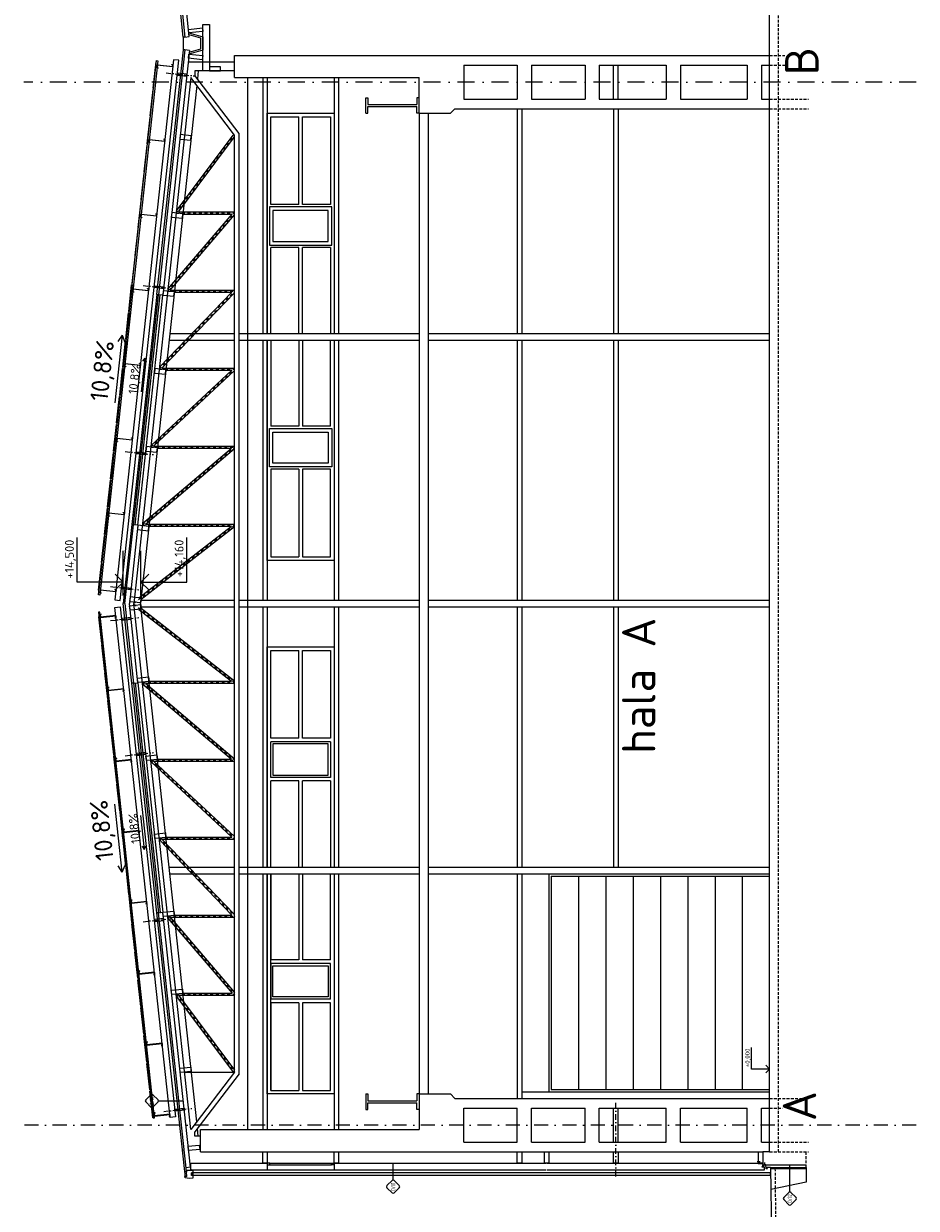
# Model space of a CAD drawing. Header units: millimetres. Extents: x -385852 to 693036, y -525006 to 444206.
# Tile 56 of 156: x 202235 to 222255, y -1865 to 24710. Entities that reach past the tile are written whole.
import ezdxf
from ezdxf.enums import TextEntityAlignment as Align

# ---------------------------------------------------------------- set-up
doc = ezdxf.new("R2010")
doc.units = ezdxf.units.MM
for name, pattern in [('CENTERX2', [101.6, 63.5, -12.7, 12.7, -12.7]), ('DASHDOT', [25.4, 12.7, -6.35, 0, -6.35]), ('HIDDEN', [9.525, 6.35, -3.175]), ('ČÁRKOVANÁ', [19.05, 12.7, -6.35])]:
    doc.linetypes.add(name, pattern=pattern)
for name, color, linetype, lineweight in [('A99_FVE_řez', 6, 'Continuous', 5), ('A99_N_kce-pohl', 7, 'Continuous', 9), ('A99_N_kce-rez-sil', 6, 'Continuous', 18), ('A99_N_kce-rez-ten', 4, 'Continuous', 20), ('A99_N_koty-100', 160, 'Continuous', 9), ('A99_N_koty-200-vysk', 6, 'Continuous', 9), ('A99_N_koty-50-vysk', 160, 'Continuous', 9), ('A99_N_koty-vysk', 8, 'Continuous', 9), ('A99_N_leg-text', 7, 'Continuous', 9), ('A99_N_leg-text @ 200 VP14', 7, 'Continuous', 9), ('A99_N_leg-text @ 200 VP4', 7, 'Continuous', 9), ('A99_N_txt-popis-200', 240, 'Continuous', 5), ('A99_N_znaceni 50', 7, 'Continuous', 5), ('A99_S_kce-pohl', 61, 'Continuous', 5), ('A99_S_kce-rez-sil', 7, 'Continuous', 15), ('A99_S_kce-rez-ten', 6, 'Continuous', 9), ('A99_S_osy', 1, 'CENTERX2', 5)]:
    doc.layers.add(name, color=color, linetype=linetype, lineweight=lineweight)
doc.styles.add('A99_kota', font='isocpeur.ttf', dxfattribs={"height": 2})
doc.styles.add('A99_popis', font='isocpeur.ttf')
doc.styles.add('ad_popis 100', font='isocpeur.ttf', dxfattribs={"height": 200})

# ---------------------------------------------------------------- blocks, each defined once
blk = doc.blocks.new('*U117')
at = {"color": 0, "linetype": 'ByBlock', "lineweight": -2}
blk.add_line((-3, 0), (7, 0), dxfattribs=at)
for points in [[(-1.75, -1.75), (0, 0), (1.75, -1.75)], [(0, 0), (0, -10.3), (0, -10.3), (10, -10.3)]]:
    blk.add_lwpolyline(points, dxfattribs=at)
at = {"color": 0, "linetype": 'ByBlock', "lineweight": -2, "style": 'A99_kota'}
for tag, p in [('VYSKA', (9.5, -7.55)), ('POPIS', (9.5, -10.8))]:
    blk.add_attdef(tag, text='', height=2, dxfattribs=at).set_placement(p, align=Align.TOP_RIGHT)
blk = doc.blocks.new('*U116')
at = {"color": 0, "linetype": 'ByBlock', "lineweight": -2}
blk.add_line((-3, 0), (7, 0), dxfattribs=at)
for points in [[(0, 0), (0, 10.3), (0, 10.3), (10, 10.3)], [(-1.75, 1.75), (0, 0), (1.75, 1.75)]]:
    blk.add_lwpolyline(points, dxfattribs=at)
at = {"color": 0, "linetype": 'ByBlock', "lineweight": -2, "style": 'A99_kota'}
for tag, p in [('VYSKA', (9.5, 13.05)), ('POPIS', (9.5, 9.8))]:
    blk.add_attdef(tag, text='', height=2, dxfattribs=at).set_placement(p, align=Align.TOP_RIGHT)
blk = doc.blocks.new('*U124')
at = {"color": 0, "linetype": 'ByBlock', "lineweight": -2}
blk.add_line((-3, 0), (7, 0), dxfattribs=at)
for points in [[(0, 0), (0, 8.2), (0, 8.2), (9.7, 8.2)], [(-1.75, 1.75), (0, 0), (1.75, 1.75)]]:
    blk.add_lwpolyline(points, dxfattribs=at)
at = {"color": 0, "linetype": 'ByBlock', "lineweight": -2, "style": 'A99_kota'}
for tag, p in [('VYSKA', (9.2, 10.95)), ('POPIS', (9.2, 7.7))]:
    blk.add_attdef(tag, text='', height=2, dxfattribs=at).set_placement(p, align=Align.TOP_RIGHT)
blk = doc.blocks.new('*U215')
at = {"color": 0}
for p, q in [((-0.72, 4.14), (-4.15, 0.71)), ((4.14, 0.71), (0.71, 4.14)), ((-4.15, -0.72), (-0.72, -4.15)), ((0.71, -4.15), (4.14, -0.72)), ((4.44, 0), (15.9, 0))]:
    blk.add_line(p, q, dxfattribs=at)
for centre, start, end in [((-3.43, 0), 135, 225), ((0, 3.42), 45, 135), ((3.42, 0), 315, 45), ((0, -3.43), 225, 315)]:
    blk.add_arc(centre, 1.01, start, end, dxfattribs=at)
at = {"color": 0, "linetype": 'ByBlock', "style": 'A99_popis', "width": 0.953108}
blk.add_attdef('SKLADBA', text='', height=3, rotation=0.01026, dxfattribs=at).set_placement((-2.86, -1.51), (2.86, -1.5), align=Align.FIT)
blk = doc.blocks.new('*U207')
at = {"color": 0}
for p, q in [((-0.72, 4.14), (-4.15, 0.71)), ((4.14, 0.71), (0.71, 4.14)), ((-4.15, -0.72), (-0.72, -4.15)), ((0.71, -4.15), (4.14, -0.72)), ((4.44, 0), (22.39, 0))]:
    blk.add_line(p, q, dxfattribs=at)
for centre, start, end in [((-3.43, 0), 135, 225), ((0, 3.42), 45, 135), ((3.42, 0), 315, 45), ((0, -3.43), 225, 315)]:
    blk.add_arc(centre, 1.01, start, end, dxfattribs=at)
at = {"color": 0, "linetype": 'ByBlock', "style": 'A99_popis', "width": 0.953108}
blk.add_attdef('SKLADBA', text='', height=3, rotation=0.01026, dxfattribs=at).set_placement((-2.86, -1.51), (2.86, -1.5), align=Align.FIT)
blk = doc.blocks.new('*U2652')
at = {"layer": 'A99_N_leg-text @ 200 VP14', "linetype": 'Continuous', "lineweight": 0, "insert": (162730, -32600), "char_height": 400, "width": 19240, "attachment_point": 1, "rotation": 90, "style": 'A99_kota'}
blk.add_mtext('\\A1;\\pi-1200,l1200,t1200,22800;^IPOZNÁMKA:\\P^INAVRŽENÉ STAVEBNÍ ÚPRAVY BYLY PROVEDENY NA ZÁKLADĚ  INVESTOREM PŘEDANÝCH ELEKTRONICKÝCH PODKLADŮ.\\P ^IPŘED PROVÁDĚNÍM STAVEBNÍCH ÚPRAV JE NUTNÉ VEŠKERÉ PRVKY PŘESNĚ ZAMĚŘIT, ZDALI JSOU V SOULADU S PROJEKTOVOU DOKUMENTACÍ A PROVÉST VIZUÁLNÍ KONTROLU.', dxfattribs=at)
at = {"layer": 'A99_N_leg-text @ 200 VP4', "linetype": 'Continuous', "lineweight": 0, "insert": (162730, -32600), "char_height": 400, "width": 19240, "attachment_point": 1, "rotation": 90, "style": 'A99_kota'}
blk.add_mtext('\\A1;\\pi-1200,l1200,t1200,22800;^IPOZNÁMKA:\\P^INAVRŽENÉ STAVEBNÍ ÚPRAVY BYLY PROVEDENY NA ZÁKLADĚ  INVESTOREM PŘEDANÝCH ELEKTRONICKÝCH PODKLADŮ.\\P ^IPŘED PROVÁDĚNÍM STAVEBNÍCH ÚPRAV JE NUTNÉ VEŠKERÉ PRVKY PŘESNĚ ZAMĚŘIT, ZDALI JSOU V SOULADU S PROJEKTOVOU DOKUMENTACÍ A PROVÉST VIZUÁLNÍ KONTROLU.', dxfattribs=at)
blk = doc.blocks.new('*U216')
at = {"color": 0}
for p, q in [((-0.72, 4.14), (-4.15, 0.71)), ((4.14, 0.71), (0.71, 4.14)), ((-4.15, -0.72), (-0.72, -4.15)), ((0, -4.45), (0, -21.01)), ((0.71, -4.15), (4.14, -0.72))]:
    blk.add_line(p, q, dxfattribs=at)
for centre, start, end in [((-3.43, 0), 135, 225), ((0, 3.42), 45, 135), ((3.42, 0), 315, 45), ((0, -3.43), 225, 315)]:
    blk.add_arc(centre, 1.01, start, end, dxfattribs=at)
at = {"color": 0, "linetype": 'ByBlock', "style": 'A99_popis', "width": 0.953108}
blk.add_attdef('SKLADBA', text='', height=3, rotation=0.01026, dxfattribs=at).set_placement((-2.86, -1.51), (2.86, -1.5), align=Align.FIT)

msp = doc.modelspace()

# ---------------------------------------------------------------- linework, layer by layer
at = {"layer": 'A99_FVE_řez', "lineweight": 5, "ltscale": 2}
for points in [[(205240.7372, 23878.2824), (203941.7129, 11890.9624), (203911.8875, 11894.1944), (205210.9118, 23881.5145)], [(205595.4335, 23902.7111), (204282.1342, 11783.6623), (204401.4357, 11770.734), (205714.7351, 23889.7828)], [(205208.2184, 23856.66), (205198.2766, 23857.7374), (205133.6351, 23261.2296), (205143.5769, 23260.1523)], [(205234.9345, 23778.3258), (205228.4704, 23718.675), (205248.3539, 23716.5203), (205247.8153, 23711.5494), (205222.9608, 23714.2428), (205230.5023, 23783.8354), (205573.4942, 23746.6665), (205577.8037, 23786.4337), (205557.9201, 23788.5884), (205558.4588, 23793.5593), (205583.3132, 23790.8659), (205577.9265, 23741.1569), (205234.9345, 23778.3258)], [(205140.8835, 23235.2978), (205130.9417, 23236.3751), (205066.3003, 22639.8674), (205076.2421, 22638.79)], [(205073.01, 22608.9647), (205063.0682, 22610.042), (204998.4267, 22013.5343), (205008.3685, 22012.4569)], [(205053.669, 22105.6187), (205047.2049, 22045.9679), (205067.0885, 22043.8132), (205066.5498, 22038.8423), (205041.6953, 22041.5357), (205049.2368, 22111.1283), (205392.2288, 22073.9594), (205396.5382, 22113.7266), (205376.6546, 22115.8813), (205377.1933, 22120.8522), (205402.0478, 22118.1588), (205396.661, 22068.4498), (205053.669, 22105.6187)], [(205005.4058, 21985.117), (204995.464, 21986.1943), (204930.8225, 21389.6866), (204940.7643, 21388.6092)], [(204937.5322, 21358.7839), (204927.5904, 21359.8612), (204862.949, 20763.3535), (204872.8907, 20762.2761)], [(204869.928, 20734.9362), (204859.9862, 20736.0135), (204795.3447, 20139.5058), (204805.2865, 20138.4284)], [(204872.1342, 20430.4261), (204865.6701, 20370.7753), (204885.5537, 20368.6206), (204885.015, 20363.6497), (204860.1605, 20366.3431), (204867.702, 20435.9357), (205210.6939, 20398.7668), (205215.0034, 20438.534), (205195.1198, 20440.6887), (205195.6585, 20445.6596), (205220.513, 20442.9662), (205215.1262, 20393.2573), (204872.1342, 20430.4261)], [(204801.5158, 20103.6322), (204791.574, 20104.7095), (204726.9325, 19508.2018), (204736.8743, 19507.1244)], [(204733.9116, 19479.7845), (204723.9698, 19480.8618), (204659.3283, 18884.3541), (204669.2701, 18883.2768)], [(204600.8579, 18251.9727), (204590.9161, 18253.0501), (204655.5575, 18849.5578), (204665.4993, 18848.4805)], [(204690.5994, 18755.2336), (204684.1353, 18695.5828), (204704.0189, 18693.4281), (204703.4802, 18688.4572), (204678.6257, 18691.1506), (204686.1672, 18760.7431), (205029.1591, 18723.5743), (205033.4686, 18763.3415), (205013.585, 18765.4962), (205014.1237, 18770.4671), (205038.9781, 18767.7737), (205033.5914, 18718.0647), (204690.5994, 18755.2336)], [(204533.2537, 17628.1251), (204523.3119, 17629.2024), (204587.9533, 18225.7102), (204597.8951, 18224.6328)], [(204465.3801, 17001.7919), (204455.4383, 17002.8693), (204520.0798, 17599.377), (204530.0216, 17598.2997)], [(204509.0646, 17080.041), (204502.6004, 17020.3902), (204522.484, 17018.2355), (204521.9454, 17013.2646), (204497.0909, 17015.958), (204504.6324, 17085.5506), (204847.6243, 17048.3817), (204851.9338, 17088.1489), (204832.0502, 17090.3036), (204832.5888, 17095.2745), (204857.4433, 17092.5811), (204852.0565, 17042.8721), (204509.0646, 17080.041)], [(204397.7759, 16377.9443), (204387.8341, 16379.0216), (204452.4756, 16975.5294), (204462.4174, 16974.452)], [(204329.9023, 15751.6111), (204319.9606, 15752.6885), (204384.602, 16349.1962), (204394.5438, 16348.1189)], [(204261.7595, 15122.7926), (204251.8177, 15123.8699), (204316.4591, 15720.3777), (204326.4009, 15719.3003)], [(204327.5298, 15404.8484), (204321.0656, 15345.1977), (204340.9492, 15343.0429), (204340.4106, 15338.072), (204315.5561, 15340.7654), (204323.0976, 15410.358), (204666.0895, 15373.1892), (204670.3989, 15412.9563), (204650.5154, 15415.1111), (204651.054, 15420.082), (204675.9085, 15417.3886), (204670.5217, 15367.6796), (204327.5298, 15404.8484)], [(204193.8859, 14496.4594), (204183.9441, 14497.5368), (204248.5856, 15094.0445), (204258.5274, 15092.9672)], [(204126.2817, 13872.6118), (204116.3399, 13873.6891), (204180.9814, 14470.1969), (204190.9232, 14469.1195)], [(204058.6775, 13248.7641), (204048.7357, 13249.8415), (204113.3772, 13846.3492), (204123.319, 13845.2718)], [(204145.995, 13729.6559), (204139.5308, 13670.0051), (204159.4144, 13667.8504), (204158.8757, 13662.8795), (204134.0213, 13665.5729), (204141.5628, 13735.1655), (204484.5547, 13697.9966), (204488.8641, 13737.7638), (204468.9805, 13739.9185), (204469.5192, 13744.8894), (204494.3737, 13742.196), (204488.9869, 13692.487), (204145.995, 13729.6559)], [(203990.8039, 12622.431), (203980.8621, 12623.5083), (204045.5036, 13220.0161), (204055.4454, 13218.9387)], [(203923.1997, 11998.5833), (203913.2579, 11999.6607), (203977.8994, 12596.1684), (203987.8412, 12595.091)], [(203959.0734, 12004.7543), (203952.6092, 11945.1036), (203972.4928, 11942.9488), (203971.9541, 11937.978), (203947.0996, 11940.6713), (203954.6412, 12010.2639), (204297.6331, 11973.0951), (204301.9425, 12012.8622), (204282.0589, 12015.017), (204282.5976, 12019.9879), (204307.4521, 12017.2945), (204302.0653, 11967.5855), (203959.0734, 12004.7543)], [(205170.9783, 165.4488), (203941.7129, 11509.0376), (203911.8875, 11505.8056), (205141.1529, 162.2168)], [(203959.0734, 11395.2457), (203952.6092, 11454.8964), (203972.4928, 11457.0512), (203971.9541, 11462.022), (203947.0996, 11459.3287), (203954.6412, 11389.7361), (204297.6331, 11426.9049), (204301.9425, 11387.1378), (204282.0589, 11384.983), (204282.5976, 11380.0121), (204307.4521, 11382.7055), (204302.0653, 11432.4145), (203959.0734, 11395.2457)], [(205522.1732, 173.331), (204282.1342, 11616.3377), (204401.4357, 11629.266), (205641.4747, 186.2593)], [(203923.1997, 11401.4167), (203913.2579, 11400.3393), (203977.8994, 10803.8316), (203987.8412, 10804.909)], [(203990.8039, 10777.569), (203980.8621, 10776.4917), (204045.5036, 10179.9839), (204055.4454, 10181.0613)], [(204058.6775, 10151.2359), (204048.7357, 10150.1585), (204113.3772, 9553.6508), (204123.319, 9554.7282)], [(204136.8374, 9754.8494), (204130.3733, 9814.5002), (204150.2569, 9816.6549), (204149.7182, 9821.6258), (204124.8637, 9818.9324), (204132.4052, 9749.3398), (204475.3972, 9786.5087), (204479.7066, 9746.7415), (204459.823, 9744.5868), (204460.3617, 9739.6159), (204485.2162, 9742.3093), (204479.8294, 9792.0182), (204136.8374, 9754.8494)], [(204126.2817, 9527.3882), (204116.3399, 9526.3109), (204180.9814, 8929.8031), (204190.9232, 8930.8805)], [(204193.8859, 8903.5406), (204183.9441, 8902.4632), (204248.5856, 8305.9555), (204258.5274, 8307.0328)], [(204261.7595, 8277.2074), (204251.8177, 8276.1301), (204316.4591, 7679.6223), (204326.4009, 7680.6997)], [(204309.2147, 8164.1621), (204302.7506, 8223.8129), (204322.6341, 8225.9676), (204322.0955, 8230.9385), (204297.241, 8228.2451), (204304.7825, 8158.6525), (204647.7744, 8195.8214), (204652.0839, 8156.0542), (204632.2003, 8153.8995), (204632.739, 8148.9286), (204657.5934, 8151.622), (204652.2066, 8201.3309), (204309.2147, 8164.1621)], [(204329.9023, 7648.3889), (204319.9606, 7647.3115), (204384.602, 7050.8038), (204394.5438, 7051.8811)], [(204397.7759, 7022.0557), (204387.8341, 7020.9784), (204452.4756, 6424.4706), (204462.4174, 6425.548)], [(204465.3801, 6398.2081), (204455.4383, 6397.1307), (204520.0798, 5800.623), (204530.0216, 5801.7003)], [(204481.592, 6573.4748), (204475.1278, 6633.1256), (204495.0114, 6635.2803), (204494.4727, 6640.2512), (204469.6182, 6637.5578), (204477.1598, 6567.9652), (204820.1517, 6605.1341), (204824.4611, 6565.3669), (204804.5775, 6563.2122), (204805.1162, 6558.2413), (204829.9707, 6560.9347), (204824.5839, 6610.6436), (204481.592, 6573.4748)], [(204533.2537, 5771.8749), (204523.3119, 5770.7976), (204587.9533, 5174.2898), (204597.8951, 5175.3672)], [(204600.8579, 5148.0273), (204590.9161, 5146.9499), (204655.5575, 4550.4422), (204665.4993, 4551.5195)], [(204653.9692, 4982.7875), (204647.5051, 5042.4383), (204667.3887, 5044.593), (204666.85, 5049.5639), (204641.9955, 5046.8705), (204649.537, 4977.2779), (204992.529, 5014.4468), (204996.8384, 4974.6796), (204976.9548, 4972.5249), (204977.4935, 4967.554), (205002.348, 4970.2474), (204996.9612, 5019.9563), (204653.9692, 4982.7875)], [(204733.9116, 3920.2155), (204723.9698, 3919.1382), (204659.3283, 4515.6459), (204669.2701, 4516.7232)], [(204801.5158, 3296.3678), (204791.574, 3295.2905), (204726.9325, 3891.7982), (204736.8743, 3892.8756)], [(204826.3465, 3392.1002), (204819.8824, 3451.751), (204839.766, 3453.9057), (204839.2273, 3458.8766), (204814.3728, 3456.1832), (204821.9143, 3386.5906), (205164.9062, 3423.7595), (205169.2157, 3383.9923), (205149.3321, 3381.8376), (205149.8708, 3376.8667), (205174.7252, 3379.5601), (205169.3385, 3429.269), (204826.3465, 3392.1002)], [(204869.928, 2665.0638), (204859.9862, 2663.9865), (204795.3447, 3260.4942), (204805.2865, 3261.5716)], [(204937.5322, 2041.2161), (204927.5904, 2040.1388), (204862.949, 2636.6465), (204872.8907, 2637.7239)], [(205005.4058, 1414.883), (204995.464, 1413.8057), (204930.8225, 2010.3134), (204940.7643, 2011.3908)], [(204998.7238, 1801.4129), (204992.2596, 1861.0637), (205012.1432, 1863.2184), (205011.6045, 1868.1893), (204986.7501, 1865.4959), (204994.2916, 1795.9033), (205337.2835, 1833.0722), (205341.5929, 1793.305), (205321.7093, 1791.1503), (205322.248, 1786.1794), (205347.1025, 1788.8728), (205341.7157, 1838.5817), (204998.7238, 1801.4129)], [(205073.01, 791.0353), (205063.0682, 789.958), (204998.4267, 1386.4657), (205008.3685, 1387.5431)], [(205140.8835, 164.7022), (205130.9417, 163.6249), (205066.3003, 760.1326), (205076.2421, 761.21)], [(205171.101, 210.7256), (205164.6369, 270.3764), (205184.5205, 272.5311), (205183.9818, 277.502), (205159.1273, 274.8086), (205166.6688, 205.216), (205509.6608, 242.3849), (205513.9702, 202.6177), (205494.0866, 200.463), (205494.6253, 195.4921), (205519.4798, 198.1855), (205514.093, 247.8945), (205171.101, 210.7256)]]:
    msp.add_lwpolyline(points, close=True, dxfattribs=at)
at = {"layer": 'A99_FVE_řez', "linetype": 'DASHDOT', "lineweight": 5, "ltscale": 8}
for points in [[(205432.6735, 23606.0193), (206063.9775, 23537.6071)], [(204915.7168, 18835.573), (205547.0208, 18767.1608)], [(204512.0712, 15110.755), (205143.3752, 15042.3427)], [(204183.7463, 12080.9928), (204815.0504, 12012.5805)], [(204183.7463, 11319.0072), (204815.0504, 11387.4195)], [(204512.0712, 8289.245), (205143.3752, 8357.6573)], [(204915.7168, 4564.427), (205547.0208, 4632.8392)], [(205376.9202, 308.4686), (206008.2243, 376.8808)]]:
    msp.add_lwpolyline(points, dxfattribs=at)
at = {"layer": 'A99_FVE_řez', "lineweight": 5}
for points in [[(205688.344, 23598.4303), (205684.0346, 23558.6631), (205892.8123, 23536.0386), (205897.1217, 23575.8058)], [(205167.0779, 18788.2168), (205171.3873, 18827.984), (205380.165, 18805.3595), (205375.8556, 18765.5923)], [(204763.4322, 15063.3988), (204767.7417, 15103.1659), (204976.5194, 15080.5414), (204972.21, 15040.7742)], [(204435.1074, 12033.6365), (204439.4168, 12073.4037), (204648.1946, 12050.7792), (204643.8851, 12011.012)], [(204435.1074, 11366.3635), (204439.4168, 11326.5963), (204648.1946, 11349.2208), (204643.8851, 11388.988)], [(204763.4322, 8336.6012), (204767.7417, 8296.8341), (204976.5194, 8319.4586), (204972.21, 8359.2258)], [(205167.0779, 4611.7832), (205171.3873, 4572.016), (205380.165, 4594.6405), (205375.8556, 4634.4077)], [(205632.5908, 316.0576), (205628.2813, 355.8248), (205837.059, 378.4493), (205841.3685, 338.6822)]]:
    msp.add_lwpolyline(points, close=True, dxfattribs=at)
at = {"layer": 'A99_N_kce-pohl'}
for p, q in [((207695, 22700), (209195, 22700)), ((207695, 17760), (207695, 22700)), ((207775, 22620), (208405, 22620)), ((207775, 20652.5), (207775, 22620)), ((208405, 20652.5), (208405, 22620)), ((208485, 22620), (209115, 22620)), ((208485, 20652.5), (208485, 22620)), ((209115, 22620), (209115, 20652.5)), ((209195, 22700), (209195, 17760)), ((208405, 20652.5), (207775, 20652.5)), ((209115, 20652.5), (208485, 20652.5)), ((207775, 17760), (207775, 19692.5)), ((208405, 19692.5), (207775, 19692.5)), ((208405, 17760), (208405, 19692.5)), ((208485, 17760), (208485, 19692.5)), ((209115, 19692.5), (208485, 19692.5)), ((209115, 19692.5), (209115, 17760)), ((207695, 17610), (207695, 11775)), ((207695, 12670), (207695, 17610)), ((207775, 17610), (207775, 15677.5)), ((208405, 17610), (208405, 15677.5)), ((208485, 17610), (208485, 15677.5)), ((209115, 15677.5), (209115, 17610)), ((209195, 17610), (209195, 11775)), ((209195, 17610), (209195, 12670)), ((208405, 15677.5), (207775, 15677.5)), ((209115, 15677.5), (208485, 15677.5)), ((207775, 14717.5), (207775, 12750)), ((208405, 14717.5), (207775, 14717.5)), ((208405, 14717.5), (208405, 12750)), ((208485, 14717.5), (208485, 12750)), ((209115, 14717.5), (208485, 14717.5)), ((209115, 12750), (209115, 14717.5)), ((209195, 12670), (207695, 12670)), ((207775, 12750), (208405, 12750)), ((208485, 12750), (209115, 12750)), ((207695, 11625), (207695, 5790)), ((209195, 11625), (209195, 5790)), ((207695, 10730), (209195, 10730)), ((207695, 5790), (207695, 10730)), ((207775, 10650), (208405, 10650)), ((207775, 8682.5), (207775, 10650)), ((208405, 8682.5), (208405, 10650)), ((208485, 10650), (209115, 10650)), ((208485, 8682.5), (208485, 10650)), ((209115, 10650), (209115, 8682.5)), ((209195, 10730), (209195, 5790)), ((208405, 8682.5), (207775, 8682.5)), ((207775, 7802.5), (207775, 8602.5)), ((209115, 8602.5), (207775, 8602.5)), ((209115, 8682.5), (208485, 8682.5)), ((209115, 8602.5), (209115, 7802.5)), ((209115, 7802.5), (207775, 7802.5)), ((207775, 5790), (207775, 7722.5)), ((208405, 7722.5), (207775, 7722.5)), ((208405, 5790), (208405, 7722.5)), ((208485, 5790), (208485, 7722.5)), ((209115, 7722.5), (208485, 7722.5)), ((209115, 7722.5), (209115, 5790)), ((207695, 700), (207695, 5640)), ((207775, 780), (207775, 5640)), ((207775, 5640), (207775, 3707.5)), ((208405, 5640), (208405, 3707.5)), ((208485, 5640), (208485, 3707.5)), ((209115, 3707.5), (209115, 5640)), ((209195, 5640), (209195, 700)), ((208405, 3707.5), (207775, 3707.5)), ((207775, 3627.5), (207775, 2827.5)), ((209115, 3627.5), (207775, 3627.5)), ((209115, 3707.5), (208485, 3707.5)), ((209115, 2827.5), (209115, 3627.5)), ((209115, 2827.5), (207775, 2827.5)), ((207775, 2747.5), (207775, 780)), ((208405, 2747.5), (207775, 2747.5)), ((208405, 2747.5), (208405, 780)), ((208485, 2747.5), (208485, 780)), ((209115, 2747.5), (208485, 2747.5)), ((209115, 780), (209115, 2747.5)), ((209115, 780), (209115, 2747.5)), ((209195, 700), (207695, 700)), ((207775, 780), (208405, 780)), ((207775, 780), (208405, 780)), ((208485, 780), (209115, 780)), ((208485, 780), (209115, 780))]:
    msp.add_line(p, q, dxfattribs=at)
at = {"layer": 'A99_N_kce-pohl', "lineweight": 5}
for p, q in [((205220.6668, 18634.4024), (204661.518, 13474.6105)), ((204696.3143, 13470.8398), (205255.4631, 18630.6317)), ((204736.0815, 13466.5303), (205295.2303, 18626.3223))]:
    msp.add_line(p, q, dxfattribs=at)
at = {"layer": 'A99_N_kce-pohl', "color": 1, "linetype": 'Continuous', "lineweight": 5}
for p, q in [((214015, 5640), (214015, 750)), ((214015, 5640), (218965, 5640)), ((214065, 5590), (214065, 800)), ((214065, 5590), (218965, 5590)), ((214677.5, 5590), (214677.5, 800)), ((215290, 5590), (215290, 800)), ((215902.5, 5590), (215902.5, 800)), ((216515, 5590), (216515, 800)), ((217127.5, 5590), (217127.5, 800)), ((217740, 5590), (217740, 800)), ((218352.5, 5590), (218352.5, 800)), ((214065, 800), (218965, 800)), ((214015, 750), (218965, 750))]:
    msp.add_line(p, q, dxfattribs=at)
at = {"layer": 'A99_N_kce-pohl', "lineweight": 5}
for points in [[(205848.482, 24409.0429), (205813.6557, 24405.5602), (205612.6582, 26415.5354), (205707.1867, 26424.9882)], [(205815.6131, 24124.5319), (205815.6131, 24405.756)], [(205220.6668, 18634.4024), (205815.6131, 24124.5319)], [(205850.4406, 24121.0492), (205815.6131, 24124.5319)], [(205255.4631, 18630.6317), (205220.6668, 18634.4024)], [(204696.3143, 13470.8398), (204661.518, 13474.6105)]]:
    msp.add_lwpolyline(points, dxfattribs=at)
at = {"layer": 'A99_N_kce-pohl'}
for points in [[(209145, 19742.5), (209145, 20602.5), (207745, 20602.5), (207745, 19742.5)], [(209065, 19822.5), (209065, 20522.5), (207825, 20522.5), (207825, 19822.5)], [(209145, 15627.5), (209145, 14767.5), (207745, 14767.5), (207745, 15627.5)], [(209065, 15547.5), (209065, 14847.5), (207825, 14847.5), (207825, 15547.5)], [(209065, 7852.5), (209065, 8552.5), (207825, 8552.5), (207825, 7852.5)], [(209065, 3577.5), (209065, 2877.5), (207825, 2877.5), (207825, 3577.5)]]:
    msp.add_lwpolyline(points, close=True, dxfattribs=at)
at = {"layer": 'A99_N_kce-pohl', "color": 1, "linetype": 'Continuous', "lineweight": 5}
for points in [[(205787.4369, -557.3435), (205832.175, -552.4954)], [(205787.4369, -557.3435), (205839.6888, -1039.5205)], [(205839.6888, -1039.5205), (205884.4269, -1034.6724)], [(205900, -1044.0896), (205887.9556, -1044.1379), (205883.4723, -1010), (206030, -1010), (206030, -1185), (205947.5631, -1199.5359), (205857.1349, -1184.1021), (205852.1764, -1138.5771), (205856.2567, -1138.135), (205858.4114, -1158.0185)], [(205883.2307, -1013.792), (205885.2618, -1028.9049), (205887.4511, -1028.6107), (205883.6115, -1006.6018), (205996.2193, -1006.7257), (205996.2229, -1003.4448), (205980, -1003.4448)], [(206030, -1137.5), (206000, -1127.5), (206000, -1067.5), (206030, -1057.5)]]:
    msp.add_lwpolyline(points, dxfattribs=at)
at = {"layer": 'A99_N_kce-pohl', "color": 1, "lineweight": 5}
for points in [[(207695, -1000), (209195, -1000)], [(207755, -850), (209135, -850)], [(207755, -890), (209135, -890)], [(218750, -820), (218685, -820)], [(218855, -900), (218855, -835)]]:
    msp.add_lwpolyline(points, dxfattribs=at)
at = {"layer": 'A99_N_kce-pohl', "color": 1, "linetype": 'Continuous', "lineweight": 5}
msp.add_lwpolyline([(206030, -1130), (206030, -1065), (218980, -1065), (218980, -1130)], close=True, dxfattribs=at)
at = {"layer": 'A99_N_kce-rez-sil'}
for p, q in [((205850.4406, 24121.0492), (205255.4631, 18630.6317)), ((205949.9477, 24111.0985), (205354.881, 18619.8581)), ((204504.4145, 11700), (204696.3143, 13470.8398)), ((204504.4145, 11700), (204697.7171, 9916.2154)), ((205884.4269, -1034.6724), (205255.7885, 4766.3653)), ((205975.226, -944.3645), (205355.1271, 4777.8708))]:
    msp.add_line(p, q, dxfattribs=at)
at = {"layer": 'A99_N_kce-rez-sil', "lineweight": 5}
for p, q in [((205220.9129, 4763.3265), (204662.9208, 9912.4447)), ((204697.7171, 9916.2154), (205255.7885, 4766.3653)), ((204737.4843, 9920.5249), (205295.5557, 4770.6747)), ((205849.6306, -1038.4432), (205220.9129, 4763.3265))]:
    msp.add_line(p, q, dxfattribs=at)
at = {"layer": 'A99_N_kce-rez-sil'}
for points in [[(205947.9857, 24418.9932), (205746.9882, 26428.9684), (205647.4845, 26419.018), (205848.482, 24409.0429), (205947.9857, 24418.9932)], [(205949.9477, 24111.0985), (205850.4406, 24121.0492)], [(205354.881, 18619.8581), (205255.4631, 18630.6317)], [(204795.7323, 13460.0662), (204605, 11700)], [(204795.7323, 13460.0662), (204696.3143, 13470.8398)], [(204797.1351, 9926.989), (204605, 11700)], [(204697.7171, 9916.2154), (204797.1351, 9926.989)], [(205255.7885, 4766.3653), (205355.2065, 4777.1389)], [(205980, -850), (207695, -850)], [(205980, -1000), (205980, -850)], [(205980, -1000), (207695, -1000)], [(207695, -850), (207695, -1000)], [(209195, -850), (213955, -850)], [(209195, -850), (209195, -1000)], [(209195, -1000), (213955, -1000)], [(213975, -850), (218815, -850)], [(213975, -1000), (218849.5562, -1000)], [(218849.5562, -1000), (218849.5562, -945), (218799.5562, -945)]]:
    msp.add_lwpolyline(points, dxfattribs=at)
at = {"layer": 'A99_N_kce-rez-sil', "lineweight": 5}
for points in [[(204661.518, 13474.6105), (204469.2096, 11700)], [(204662.9208, 9912.4447), (204469.2096, 11700)], [(204697.7171, 9916.2154), (204662.9208, 9912.4447)], [(205255.7885, 4766.3653), (205220.9922, 4762.5945)]]:
    msp.add_lwpolyline(points, dxfattribs=at)
at = {"layer": 'A99_N_kce-rez-sil', "lineweight": 20}
msp.add_lwpolyline([(214015, -850), (213915, -850), (213915, -600), (214015, -600), (214015, -850), (214015, -850)], dxfattribs=at)
at = {"layer": 'A99_N_kce-rez-sil', "color": 1}
msp.add_lwpolyline([(205975.226, -944.3645), (205875.808, -955.1381)], dxfattribs=at)
at = {"layer": 'A99_N_kce-rez-sil'}
for points in [[(207695, -890), (207755, -890), (207755, -850), (207695, -850)], [(209195, -890), (209135, -890), (209135, -850), (209195, -850)]]:
    msp.add_lwpolyline(points, close=True, dxfattribs=at)
at = {"layer": 'A99_N_kce-rez-sil', "color": 1, "lineweight": 5}
msp.add_lwpolyline([(218815, -930), (218815, -890)], dxfattribs=at)
at = {"layer": 'A99_N_kce-rez-sil', "color": 1, "lineweight": 13}
msp.add_lwpolyline([(218985, -950), (218885, -950)], dxfattribs=at)
at = {"layer": 'A99_N_kce-rez-ten', "color": 1}
for points in [[(205862.0202, -1152.7738), (205849.6306, -1038.4432)], [(205896.8165, -1149.0031), (205875.808, -955.1381)], [(205896.8165, -1149.0031), (205862.0202, -1152.7738)]]:
    msp.add_lwpolyline(points, dxfattribs=at)
at = {"layer": 'A99_N_koty-100'}
for points in [[(204950.3496, 17209.6911), (204867.3223, 16449.2101)], [(204950.3496, 17209.6911), (204902.446, 17139.4755)], [(204950.3496, 17209.6911), (204981.9734, 17130.7929)], [(204945.9331, 6186.9876), (204863.5153, 6947.535)], [(204945.9331, 6186.9876), (204898.0858, 6257.2417)], [(204945.9331, 6186.9876), (204977.6201, 6265.8605)]]:
    msp.add_lwpolyline(points, dxfattribs=at)
at = {"layer": 'A99_N_koty-200-vysk', "lineweight": 5}
for points in [[(204441.8833, 17723.6444), (204277.0475, 16202.5496)], [(204441.8833, 17723.6444), (204346.1886, 17583.1363)], [(204441.8833, 17723.6444), (204505.2573, 17565.8986)], [(204446.8542, 5676.8943), (204282.0184, 7197.989)], [(204446.8542, 5676.8943), (204351.1594, 5817.4024)], [(204446.8542, 5676.8943), (204510.2282, 5834.6401)]]:
    msp.add_lwpolyline(points, dxfattribs=at)
at = {"layer": 'A99_S_kce-pohl'}
for p, q in [((206965, 24000), (218965, 24000)), ((206965, 23500), (206965, 24000)), ((206965, 23850), (205921.6534, 23850)), ((212105, 23780), (213305, 23780)), ((212105, 23780), (212105, 23020)), ((213305, 23780), (213305, 23020)), ((213625, 23780), (214825, 23780)), ((213625, 23780), (213625, 23020)), ((214825, 23780), (214825, 23020)), ((215145, 23780), (216645, 23780)), ((215145, 23780), (215145, 23020)), ((215465, 23020), (215465, 23780)), ((215565, 23020), (215565, 23780)), ((216645, 23780), (216645, 23020)), ((216965, 23780), (218465, 23780)), ((216965, 23780), (216965, 23020)), ((218465, 23780), (218465, 23020)), ((218785, 23780), (218965, 23780)), ((218785, 23780), (218785, 23020)), ((205984.3106, 23500), (204705.5855, 11700)), ((206965, 22210.7736), (205984.3106, 23500)), ((206965, 23650), (206071.1072, 23650)), ((206071.1072, 23650), (206071.1072, 23551.0689)), ((207065, 22244.4852), (206071.1072, 23551.0689)), ((206150.86, 23650), (206131.5311, 23471.6348)), ((206965, 23500), (211105, 23500)), ((207265, -100), (207265, 23500)), ((207595, 23500), (207595, 17760)), ((207695, 23500), (207695, 17760)), ((209195, 23500), (209195, 17760)), ((209295, 23500), (209295, 17760)), ((211105, 22700), (211105, 23500)), ((206116.4409, 23326.9958), (204856.4569, 11699.9375)), ((212105, 23020), (213305, 23020)), ((213625, 23020), (214825, 23020)), ((215145, 23020), (216645, 23020)), ((216965, 23020), (218465, 23020)), ((218785, 23020), (218965, 23020)), ((211105, 22700), (211805, 22700)), ((211105, 22700), (211105, 700)), ((211305, 22700), (211305, 700)), ((211805, 22700), (211905, 22800)), ((211905, 22800), (218965, 22800)), ((213305, 22800), (213305, 17760)), ((213405, 22800), (213405, 17760)), ((215465, 22800), (215465, 17760)), ((215565, 22800), (215565, 17760)), ((205660.246, 20509.5514), (206933.7711, 22210.7736)), ((205704.9039, 20485.7736), (206965, 22169.0568)), ((206965, 1189.2264), (206965, 22210.7736)), ((207065, 1155.5148), (207065, 22244.4852)), ((205704.9039, 20485.7736), (206965, 20485.7736)), ((205470.0848, 18754.7547), (206910.652, 20435.7736)), ((205519.6667, 18735.7736), (206965, 20422.3541)), ((205803.1291, 20435.7736), (206910.652, 20435.7736)), ((204795.7323, 13460.0662), (205354.881, 18619.8581)), ((205280.0713, 17001.3213), (206906.119, 18685.7736)), ((205334.5582, 16985.7736), (206965, 18674.7777)), ((205519.6667, 18735.7736), (206965, 18735.7736)), ((205613.4877, 18685.7736), (206906.119, 18685.7736)), ((205496.3261, 17610), (206965, 17610)), ((205512.5811, 17760), (206965, 17760)), ((207065, 17760), (211105, 17760)), ((207065, 17610), (211105, 17610)), ((207595, 17610), (207595, 11775)), ((209295, 17610), (209295, 11775)), ((211305, 17760), (218965, 17760)), ((211305, 17610), (218965, 17610)), ((213305, 17610), (213305, 11775)), ((213405, 17610), (213405, 11775)), ((215465, 17610), (215465, 11775)), ((215565, 17610), (215565, 11775)), ((205090.1536, 15248.7723), (206901.4764, 16935.7736)), ((205149.5594, 15235.7736), (206965, 16926.61)), ((205334.5582, 16985.7736), (206965, 16985.7736)), ((205423.8463, 16935.7736), (206901.4764, 16935.7736)), ((204900.3011, 13496.8246), (206896.7407, 15185.7736)), ((204964.6537, 13485.7736), (206965, 15178.0276)), ((205149.5594, 15235.7736), (206965, 15235.7736)), ((205234.2048, 15185.7736), (206896.7407, 15185.7736)), ((204817.0774, 11827.8961), (206891.9257, 13435.7736)), ((204867.7214, 11803.8861), (206965, 13429.1456)), ((204964.6537, 13485.7736), (206965, 13485.7736)), ((205044.5634, 13435.7736), (206891.9257, 13435.7736)), ((205984.3106, -100), (204705.5855, 11700)), ((206116.4409, 73.0042), (204856.4569, 11700.0625)), ((204864.0074, 11775), (206965, 11775)), ((207065, 11775), (211105, 11775)), ((211305, 11775), (218965, 11775)), ((204817.0774, 11572.1039), (206891.9257, 9964.2264)), ((204864.0074, 11625), (206965, 11625)), ((204867.7214, 11596.1139), (206965, 9970.8544)), ((207065, 11625), (211105, 11625)), ((207595, 11625), (207595, 5790)), ((209295, 11625), (209295, 5790)), ((211305, 11625), (218965, 11625)), ((213305, 11625), (213305, 5790)), ((213405, 11625), (213405, 5790)), ((215465, 11625), (215465, 5790)), ((215565, 11625), (215565, 5790)), ((204797.1351, 9926.989), (205355.2065, 4777.1389)), ((204900.3011, 9903.1754), (206896.7407, 8214.2264)), ((204964.6537, 9914.2264), (206965, 9914.2264)), ((204964.6537, 9914.2264), (206965, 8221.9724)), ((205044.5634, 9964.2264), (206891.9257, 9964.2264)), ((205090.1536, 8151.2277), (206901.4764, 6464.2264)), ((205149.5594, 8164.2264), (206965, 6473.39)), ((205149.5594, 8164.2264), (206965, 8164.2264)), ((205234.2048, 8214.2264), (206896.7407, 8214.2264)), ((205280.0713, 6398.6787), (206906.119, 4714.2264)), ((205334.5582, 6414.2264), (206965, 6414.2264)), ((205334.5582, 6414.2264), (206965, 4725.2223)), ((205423.8463, 6464.2264), (206901.4764, 6464.2264)), ((205496.3261, 5790), (206965, 5790)), ((205512.5811, 5640), (206965, 5640)), ((207065, 5790), (211105, 5790)), ((207065, 5640), (211105, 5640)), ((207595, 5640), (207595, -100)), ((207695, 5640), (207695, -100)), ((209195, 5640), (209195, -100)), ((209295, 5640), (209295, -100)), ((211305, 5790), (218965, 5790)), ((211305, 5640), (218965, 5640)), ((213305, 5640), (213305, 600)), ((213405, 5640), (213405, 600)), ((205470.0848, 4645.2453), (206910.652, 2964.2264)), ((205519.6667, 4664.2264), (206965, 4664.2264)), ((205519.6667, 4664.2264), (206965, 2977.6459)), ((205613.4877, 4714.2264), (206906.119, 4714.2264)), ((205803.1291, 2964.2264), (206910.652, 2964.2264)), ((205660.246, 2890.4486), (206933.7711, 1189.2264)), ((205704.9039, 2914.2264), (206965, 2914.2264)), ((205704.9039, 2914.2264), (206965, 1230.9432)), ((205844.6016, 1189.2264), (206965, 1189.2264)), ((206965, 1189.2264), (205984.3106, -100)), ((206965, 1189.2264), (205984.3106, -100)), ((207065, 1155.5148), (206071.1072, -151.0689)), ((211105, 700), (211105, -100)), ((211105, 700), (211805, 700)), ((211805, 700), (211905, 600)), ((211905, 600), (218965, 600)), ((213405, 750), (218965, 750)), ((212105, 380), (213305, 380)), ((212105, -380), (212105, 380)), ((213305, -380), (213305, 380)), ((213625, 380), (214825, 380)), ((213625, -380), (213625, 380)), ((214825, -380), (214825, 380)), ((215145, 380), (216645, 380)), ((215145, -380), (215145, 380)), ((215465, -380), (215465, 380)), ((215565, -380), (215565, 380)), ((216645, -380), (216645, 380)), ((216965, 380), (218465, 380)), ((216965, -380), (216965, 380)), ((218465, -380), (218465, 380)), ((218785, 380), (218965, 380)), ((218785, -380), (218785, 380)), ((206071.1072, -250), (206071.1072, -151.0689)), ((206199.8182, -250), (206071.1072, -250)), ((206150.86, -250), (206131.5311, -71.6348)), ((206199.8182, -100), (211105, -100)), ((212105, -380), (213305, -380)), ((213625, -380), (214825, -380)), ((215145, -380), (216645, -380)), ((216965, -380), (218465, -380)), ((218785, -380), (218965, -380)), ((206199.8182, -600), (218815, -600))]:
    msp.add_line(p, q, dxfattribs=at)
at = {"layer": 'A99_S_kce-pohl', "linetype": 'DASHDOT', "ltscale": 5}
for p, q in [((205654.9601, 20460.7736), (206965, 22210.7736)), ((205465.3187, 18710.7736), (206965, 20460.7736)), ((205654.9601, 20460.7736), (206965, 20460.7736)), ((205275.6772, 16960.7736), (206965, 18710.7736)), ((205465.3187, 18710.7736), (206965, 18710.7736)), ((205086.0358, 15210.7736), (206965, 16960.7736)), ((205275.6772, 16960.7736), (206965, 16960.7736)), ((204896.3944, 13460.7736), (206965, 15210.7736)), ((205086.0358, 15210.7736), (206965, 15210.7736)), ((204706.7529, 11710.7736), (206965, 13460.7736)), ((204896.3944, 13460.7736), (206965, 13460.7736)), ((204706.7529, 11689.2264), (206965, 9939.2264)), ((204896.3944, 9939.2264), (206965, 9939.2264)), ((204896.3944, 9939.2264), (206965, 8189.2264)), ((205086.0358, 8189.2264), (206965, 8189.2264)), ((205086.0358, 8189.2264), (206965, 6439.2264)), ((205275.6772, 6439.2264), (206965, 6439.2264)), ((205275.6772, 6439.2264), (206965, 4689.2264)), ((205465.3187, 4689.2264), (206965, 4689.2264)), ((205465.3187, 4689.2264), (206965, 2939.2264)), ((205654.9601, 2939.2264), (206965, 2939.2264)), ((205654.9601, 2939.2264), (206965, 1189.2264))]:
    msp.add_line(p, q, dxfattribs=at)
at = {"layer": 'A99_S_kce-pohl'}
msp.add_lwpolyline([(206250, 24690), (206405, 24690), (206405, 23650), (206250, 23650)], close=True, dxfattribs=at)
msp.add_lwpolyline([(206199.8182, -600), (206199.8182, -100)], dxfattribs=at)
at = {"layer": 'A99_S_kce-rez-sil', "color": 7, "linetype": 'Continuous', "lineweight": 15}
for q in [(218965, 26430), (218815, -600)]:
    msp.add_line((218965, -600), q, dxfattribs=at)
at = {"layer": 'A99_S_kce-rez-sil', "linetype": 'Continuous'}
for p, q in [((209905, 22700), (209905, 23050)), ((209905, 23050), (209955, 23050)), ((209955, 23050), (209955, 22900)), ((209955, 22900), (211055, 22900)), ((211105, 23050), (211055, 23050)), ((211055, 23050), (211055, 22900)), ((211105, 22700), (211105, 23050)), ((209905, 22700), (209955, 22700)), ((209955, 22700), (209955, 22850)), ((209955, 22850), (211055, 22850)), ((211055, 22700), (211055, 22850)), ((211105, 22700), (211055, 22700)), ((209905, 700), (209905, 350)), ((209905, 700), (209955, 700)), ((209955, 700), (209955, 550)), ((209955, 550), (211055, 550)), ((211105, 700), (211055, 700)), ((211055, 700), (211055, 550)), ((211105, 700), (211105, 350)), ((209905, 350), (209955, 350)), ((209955, 500), (211055, 500)), ((209955, 350), (209955, 500)), ((211055, 350), (211055, 500)), ((211105, 350), (211055, 350))]:
    msp.add_line(p, q, dxfattribs=at)
at = {"layer": 'A99_S_kce-rez-sil', "color": 1, "linetype": 'Continuous', "lineweight": 13}
msp.add_line((218985, -950), (219035, -5025), dxfattribs=at)
at = {"layer": 'A99_S_kce-rez-sil', "color": 1, "linetype": 'Continuous', "lineweight": 5}
for p, q in [((218985, -970), (219785, -970)), ((219785, -950), (219785, -1275)), ((219785, -1275), (218991.0708, -1444.771))]:
    msp.add_line(p, q, dxfattribs=at)
at = {"layer": 'A99_S_kce-rez-sil', "color": 1, "linetype": 'HIDDEN', "lineweight": 5, "ltscale": 10}
msp.add_line((219085, -970), (219135, -5025), dxfattribs=at)
at = {"layer": 'A99_S_kce-rez-sil', "linetype": 'Continuous', "lineweight": 13}
for points in [[(205939.5279, 24503.5714), (205931.5676, 24583.1744), (206245.0043, 24614.518), (206252.9646, 24534.9151)], [(205930.8411, 23934.7839), (205940.7991, 24026.6754), (206248.9226, 23993.2851), (206238.9647, 23901.3936)], [(206405, 23650), (206650, 23650), (206650, 23745), (206405, 23745)]]:
    msp.add_lwpolyline(points, close=True, dxfattribs=at)
at = {"layer": 'A99_S_kce-rez-sil', "linetype": 'Continuous', "lineweight": 5}
for points in [[(205939.3495, 24505.3559), (206250, 24415.425), (206250, 24114.8629), (205940.651, 24025.3088)], [(205945.3098, 24068.2999), (206210.9707, 24145.2067), (206210.9707, 24385.0812), (205943.6378, 24462.472)]]:
    msp.add_lwpolyline(points, dxfattribs=at)
at = {"layer": 'A99_S_kce-rez-sil', "color": 7, "linetype": 'HIDDEN', "lineweight": 5, "ltscale": 10}
for points in [[(218965, 24000), (219835, 24000)], [(218965, 23780), (219835, 23780)], [(218965, 23020), (219835, 23020)], [(218965, 22800), (219835, 22800)], [(218965, 380), (219835, 380)], [(218965, -380), (219835, -380)], [(218965, -600), (219835, -600)], [(219785, -950), (219785, -600)]]:
    msp.add_lwpolyline(points, dxfattribs=at)
at = {"layer": 'A99_S_kce-rez-sil', "lineweight": 20}
for points in [[(205734.41, 22122.1292), (205982.9549, 22095.1953), (205993.7285, 22194.6132), (205745.1836, 22221.5472)], [(205544.7686, 20372.1292), (205793.3135, 20345.1953), (205804.0871, 20444.6132), (205555.5422, 20471.5472)], [(205354.881, 18619.8581), (205603.5728, 18594.2795), (205614.3464, 18693.6975), (205365.8015, 18720.6315)], [(205165.4857, 16872.1292), (205414.0306, 16845.1953), (205424.8042, 16944.6132), (205176.2593, 16971.5472)], [(204975.8443, 15122.1292), (205224.3892, 15095.1953), (205235.1627, 15194.6132), (204986.6179, 15221.5472)], [(204784.9587, 13360.6482), (205033.5036, 13333.7143), (205044.2772, 13433.1322), (204795.7323, 13460.0662)], [(204610.3868, 11749.709), (204858.9317, 11722.775), (204869.7053, 11822.193), (204621.1604, 11849.1269)], [(204610.3868, 11650.291), (204858.9317, 11677.225), (204869.7053, 11577.807), (204621.1604, 11550.8731)], [(204786.2028, 10027.8708), (205034.7477, 10054.8047), (205045.5213, 9955.3868), (204796.9764, 9928.4528)], [(204975.8443, 8277.8708), (205224.3892, 8304.8047), (205235.1627, 8205.3868), (204986.6179, 8178.4528)], [(205165.4857, 6527.8708), (205414.0306, 6554.8047), (205424.8042, 6455.3868), (205176.2593, 6428.4528)], [(205355.1271, 4777.8708), (205603.672, 4804.8047), (205614.4456, 4705.3868), (205365.9007, 4678.4528)], [(205544.7686, 3027.8708), (205793.3135, 3054.8047), (205804.0871, 2955.3868), (205555.5422, 2928.4528)]]:
    msp.add_lwpolyline(points, close=True, dxfattribs=at)
at = {"layer": 'A99_S_kce-rez-sil', "linetype": 'Continuous', "flags": 128}
for points in [[(205734.41, 1277.8708), (205982.9549, 1304.8047), (205993.7285, 1205.3868), (205745.1836, 1178.4528)], [(205924.0515, -472.1292), (206172.5963, -445.1953), (206183.3699, -544.6132), (205934.825, -571.5472)], [(207595, -850), (207595, -600), (207695, -600), (207695, -850)], [(209195, -850), (209195, -600), (209295, -600), (209295, -850)], [(213305, -850), (213305, -600), (213405, -600), (213405, -850)], [(215465, -850), (215465, -600), (215565, -600), (215565, -850)], [(218715, -850), (218715, -600), (218815, -600), (218815, -850)]]:
    msp.add_lwpolyline(points, close=True, dxfattribs=at)
at = {"layer": 'A99_S_kce-rez-sil', "color": 1, "linetype": 'Continuous', "lineweight": 5}
for points in [[(218705, -800), (218705, -860), (218815, -860), (218815, -890), (218870, -890)], [(218799.5562, -945), (218799.5562, -930), (218815, -930)], [(218803.9546, -936.4844), (218835, -931.7624), (218835, -890), (218875, -890)], [(218906.9067, -970.169), (218916.4526, -979.715), (218884.9526, -979.715), (218877.0972, -890), (218844.711, -890)]]:
    msp.add_lwpolyline(points, dxfattribs=at)
at = {"layer": 'A99_S_kce-rez-sil', "color": 1, "linetype": 'Continuous', "lineweight": 5, "flags": 128}
for points in [[(218815, -850), (218815, -890), (218815, -890)], [(218815, -890), (219785, -890)], [(218985, -950), (219785, -950)]]:
    msp.add_lwpolyline(points, dxfattribs=at)
at = {"layer": 'A99_S_kce-rez-sil', "color": 1, "linetype": 'ČÁRKOVANÁ', "lineweight": 5, "ltscale": 4}
msp.add_lwpolyline([(218985, -960), (219785, -960)], dxfattribs=at)
at = {"layer": 'A99_S_kce-rez-ten', "linetype": 'HIDDEN', "lineweight": 5, "ltscale": 10}
msp.add_line((219165, -600), (219165, 83650), dxfattribs=at)
at = {"layer": 'A99_S_osy', "linetype": 'DASHDOT', "lineweight": 5, "ltscale": 30}
msp.add_lwpolyline([(222254.8182, 23400), (202234.8182, 23400)], dxfattribs=at)
at = {"layer": 'A99_S_osy', "linetype": 'DASHDOT', "lineweight": 5, "ltscale": 10}
msp.add_lwpolyline([(215515, -1150), (215515, 525)], dxfattribs=at)
at = {"layer": 'A99_S_osy', "linetype": 'DASHDOT', "lineweight": 5, "ltscale": 25}
msp.add_lwpolyline([(222254.8182, 0), (202234.8182, 0)], dxfattribs=at)

# ---------------------------------------------------------------- block references
at = {"layer": 'A99_N_koty-50-vysk', "lineweight": 5, "xscale": 50, "yscale": 50, "zscale": 50, "rotation": 90.00000000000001}
msp.add_blockref('*U124', (218965, 1260), dxfattribs=at).add_auto_attribs({'VYSKA': '±0,000'})
at = {"layer": 'A99_N_koty-vysk', "lineweight": 5, "xscale": 100, "yscale": 100, "zscale": 100, "rotation": 90.00000000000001}
for name, p, values in [('*U116', (204465, 12185), {'VYSKA': '+14,500'}), ('*U117', (204864.5911, 12185), {'VYSKA': '+14,160'})]:
    msp.add_blockref(name, p, dxfattribs=at).add_auto_attribs(values)
at = {"layer": 'A99_N_znaceni 50', "lineweight": 5}
ref = msp.add_blockref('*U216', (205109.847, 545), dxfattribs=dict(at, xscale=33.325, yscale=33.325, zscale=33.325, rotation=89.99999999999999))
ref.add_attrib('SKLADBA', 'S/01', dxfattribs={"layer": '0', "color": 0, "linetype": 'ByBlock', "height": 100, "rotation": 90.01026364, "style": 'A99_popis', "width": 0.705829}).set_placement((205160.0271, 449.5771), (205159.993, 640.151), align=Align.FIT)
ref = msp.add_blockref('*U215', (210519.847, -1380), dxfattribs=dict(at, xscale=33.325, yscale=33.325, zscale=33.325, rotation=89.99999999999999))
ref.add_attrib('SKLADBA', 'O/01', dxfattribs={"layer": '0', "color": 0, "linetype": 'ByBlock', "height": 100, "rotation": 90.01026364, "style": 'A99_popis', "width": 0.705829}).set_placement((210570.0271, -1475.4229), (210569.993, -1284.849), align=Align.FIT)
ref = msp.add_blockref('*U207', (219419.847, -1646.25), dxfattribs=dict(at, xscale=33.325, yscale=33.325, zscale=33.325, rotation=89.99999999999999))
ref.add_attrib('SKLADBA', 'O/02', dxfattribs={"layer": '0', "color": 0, "linetype": 'ByBlock', "height": 100, "rotation": 90.01026364, "style": 'A99_popis', "width": 0.657151}).set_placement((219470.0271, -1741.6729), (219469.993, -1551.099), align=Align.FIT)

# ---------------------------------------------------------------- texts
at = {"layer": 'A99_N_koty-100', "char_height": 200, "style": 'ad_popis 100'}
for insert, attachment_point, rotation in [((204655.7238, 17090.9663), 3, 83.7692759), ((204651.4025, 6305.9485), 1, 96.18481034)]:
    msp.add_mtext_dynamic_manual_height_columns('10,8%', width=645, gutter_width=1000, heights=[0], dxfattribs=dict(at, insert=insert, attachment_point=attachment_point, rotation=rotation))
at = {"layer": 'A99_N_koty-200-vysk', "lineweight": 5, "char_height": 400, "style": 'ad_popis 100'}
for insert, attachment_point, rotation in [((203867.3389, 17621.9134), 3, 83.7692759), ((203857.7929, 5914.8161), 1, 96.18481034)]:
    msp.add_mtext_dynamic_manual_height_columns('10,8%', width=1290, gutter_width=2000, heights=[0], dxfattribs=dict(at, insert=insert, attachment_point=attachment_point, rotation=rotation))

# ---------------------------------------------------------------- next in the draw order: texts
at = {"layer": 'A99_N_txt-popis-200', "color": 1, "lineweight": 0, "char_height": 750, "attachment_point": 1, "rotation": 90, "style": 'ad_popis 100', "bg_fill": 3, "box_fill_scale": 1, "bg_fill_color": 256, "bg_fill_transparency": 0}
for s, insert, width in [('B', (219311.5025, 23550), 465), ('hala A', (215655, 8330), 2901.887875), ('A', (219260, 90), 535)]:
    msp.add_mtext(s, dxfattribs=dict(at, insert=insert, width=width))

# ---------------------------------------------------------------- next in the draw order: linework, layer by layer
at = {"layer": 'A99_S_kce-rez-sil', "color": 7, "linetype": 'HIDDEN', "lineweight": 5, "ltscale": 10}
msp.add_lwpolyline([(218965, 600), (219835, 600)], dxfattribs=at)

# ---------------------------------------------------------------- next in the draw order: block references
at = {"layer": 'A99_N_leg-text', "color": 1, "linetype": 'Continuous', "lineweight": 5}
msp.add_blockref('*U2652', (45700, -7800), dxfattribs=at)

doc.saveas('drawing.dxf')
